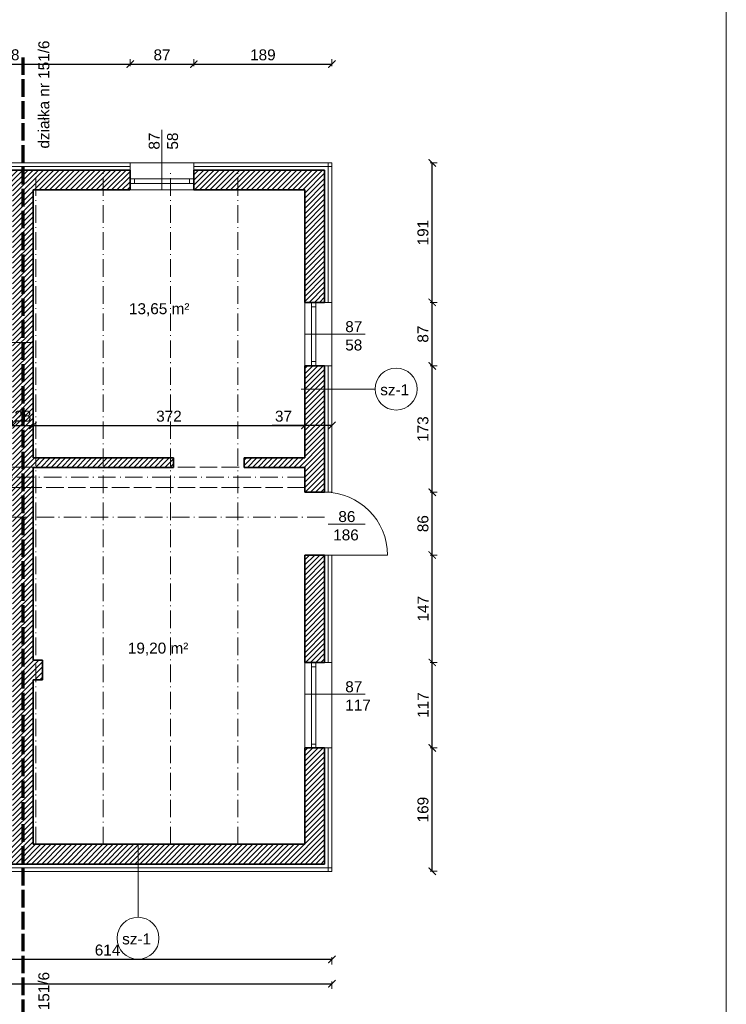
# Model space of a CAD drawing. Header units: millimetres. Extents: x 94902 to 117211, y 64708 to 93779.
# Tile 12 of 37: x 109132 to 110099, y 72547 to 73895. Entities that reach past the tile are written whole.
import ezdxf

# ---------------------------------------------------------------- set-up
doc = ezdxf.new("R2010")
doc.units = ezdxf.units.MM
doc.header["$MEASUREMENT"] = 0
doc.linetypes.add('ACAD_ISO02W100', pattern=[15, 12, -3])
doc.linetypes.add('ACAD_ISO10W100', pattern=[18.5, 12, -3, 0.5, -3])
doc.layers.get('0').update_dxf_attribs({"color": 2, "lineweight": 35})
doc.layers.get('Defpoints').update_dxf_attribs({"color": 2})
for name, color, linetype, lineweight in [('A-POJ', 7, 'Continuous', 5), ('Cienkie', 3, 'Continuous', 5), ('kreskowanie', 4, 'Continuous', 5), ('OCIEPLENIE', 252, 'BATTING', 0), ('Osie', 6, 'ACAD_ISO10W100', 5), ('Przerywane', 1, 'ACAD_ISO02W100', 0), ('Wymiary', 7, 'Continuous', 5), ('ściany', 2, 'Continuous', 35)]:
    doc.layers.add(name, color=color, linetype=linetype, lineweight=lineweight)
doc.layers.add('Opisy', color=7, linetype='Continuous')
doc.styles.add('magda', font='times.ttf', dxfattribs={"height": 15})
doc.styles.get("Standard").update_dxf_attribs({"font": 'arial.ttf'})
doc.linetypes.add('BATTING', pattern='A,0.0001,-0.1,[134,ltypeshp.shx,S=0.1,R=0,X=-0.1,Y=0],-0.2,[134,ltypeshp.shx,S=0.1,R=180,X=0.1,Y=0],-0.1', length=0.4001)
doc.dimstyles.new('ISO-25', dxfattribs={"dimtxt": 20, "dimasz": 20, "dimexe": 10, "dimexo": 5, "dimgap": 5, "dimtad": 1, "dimdsep": 46, "dimtxsty": 'Standard', "dimcen": 2.5, "dimadec": 0, "dimazin": 0, "dimtfac": 1, "dimtix": 1, "dimtmove": 0, "dimatfit": 3, "dimfxl": 1, "dimarcsym": 0})

# ---------------------------------------------------------------- blocks, each defined once
blk = doc.blocks.new('_ArchTick')
at = {"color": 0, "linetype": 'ByBlock', "const_width": 0.15}
blk.add_lwpolyline([(-0.5, -0.5), (0.5, 0.5)], dxfattribs=at)
blk = doc.blocks.new('*D441')
at = {"layer": 'Defpoints', "color": 0, "ltscale": 2, "transparency": 16777216}
for p in [(109150.5, 73342.1), (109150.5, 73339.9), (109122.5, 73337.1)]:
    blk.add_point(p, dxfattribs=at)
at = {"layer": 'Wymiary', "color": 0, "lineweight": -2, "ltscale": 2, "transparency": 16777216}
for p, q in [((109122.5, 73339.9), (109112.5, 73339.9)), ((109122.5, 73339.9), (109150.5, 73339.9)), ((109150.5, 73339.9), (109160.5, 73339.9))]:
    blk.add_line(p, q, dxfattribs=at)
at = {"layer": 'Wymiary', "color": 0, "lineweight": 5, "ltscale": 2, "transparency": 16777216}
for p, q in [((109122.5, 73339.9), (109122.5, 73346.9)), ((109150.5, 73339.9), (109150.5, 73332.9))]:
    blk.add_line(p, q, dxfattribs=at)
at = {"layer": 'Wymiary', "color": 0, "lineweight": -2, "ltscale": 2, "transparency": 16777216, "xscale": 10, "yscale": 10, "zscale": 10}
blk.add_blockref('_ArchTick', (109122.5, 73339.9), dxfattribs=at)
at = {"layer": 'Wymiary', "color": 0, "lineweight": -2, "ltscale": 2, "transparency": 16777216, "xscale": 10, "yscale": 10, "zscale": 10, "rotation": 180}
blk.add_blockref('_ArchTick', (109150.5, 73339.9), dxfattribs=at)
at = {"layer": 'Wymiary', "color": 0, "ltscale": 2, "transparency": 16777216, "insert": (109136.5, 73352.5), "char_height": 15, "attachment_point": 5}
blk.add_mtext('28', dxfattribs=at)
blk = doc.blocks.new('*D442')
at = {"layer": 'Defpoints', "color": 0, "ltscale": 2, "transparency": 16777216}
for p in [(109150.5, 73342.1), (109522.5, 73342.1), (109522.5, 73339.9)]:
    blk.add_point(p, dxfattribs=at)
at = {"layer": 'Wymiary', "color": 0, "lineweight": 5, "ltscale": 2, "transparency": 16777216}
for p, q in [((109150.5, 73339.9), (109150.5, 73332.9)), ((109522.5, 73339.9), (109522.5, 73332.9))]:
    blk.add_line(p, q, dxfattribs=at)
at = {"layer": 'Wymiary', "color": 0, "lineweight": -2, "ltscale": 2, "transparency": 16777216}
blk.add_line((109150.5, 73339.9), (109522.5, 73339.9), dxfattribs=at)
at = {"layer": 'Wymiary', "color": 0, "lineweight": -2, "ltscale": 2, "transparency": 16777216, "xscale": 10, "yscale": 10, "zscale": 10, "rotation": 180}
blk.add_blockref('_ArchTick', (109150.5, 73339.9), dxfattribs=at)
at = {"layer": 'Wymiary', "color": 0, "lineweight": -2, "ltscale": 2, "transparency": 16777216, "xscale": 10, "yscale": 10, "zscale": 10}
blk.add_blockref('_ArchTick', (109522.5, 73339.9), dxfattribs=at)
at = {"layer": 'Wymiary', "color": 0, "ltscale": 2, "transparency": 16777216, "insert": (109336.5, 73352.5), "char_height": 15, "attachment_point": 5}
blk.add_mtext('372', dxfattribs=at)
blk = doc.blocks.new('*D443')
at = {"layer": 'Defpoints', "color": 0, "ltscale": 2, "transparency": 16777216}
for p in [(106810.5, 72729.4), (109559.5, 72729.4), (109559.5, 72575.5)]:
    blk.add_point(p, dxfattribs=at)
at = {"layer": 'Wymiary', "color": 0, "lineweight": 5, "ltscale": 2, "transparency": 16777216}
for p, q in [((106810.5, 72578.5), (106810.5, 72568.5)), ((109559.5, 72578.5), (109559.5, 72568.5))]:
    blk.add_line(p, q, dxfattribs=at)
at = {"layer": 'Wymiary', "color": 0, "lineweight": -2, "ltscale": 2, "transparency": 16777216}
blk.add_line((106810.5, 72575.5), (109559.5, 72575.5), dxfattribs=at)
at = {"layer": 'Wymiary', "color": 0, "lineweight": -2, "ltscale": 2, "transparency": 16777216, "xscale": 10, "yscale": 10, "zscale": 10, "rotation": 180}
blk.add_blockref('_ArchTick', (106810.5, 72575.5), dxfattribs=at)
at = {"layer": 'Wymiary', "color": 0, "lineweight": -2, "ltscale": 2, "transparency": 16777216, "xscale": 10, "yscale": 10, "zscale": 10}
blk.add_blockref('_ArchTick', (109559.5, 72575.5), dxfattribs=at)
at = {"layer": 'Wymiary', "color": 0, "ltscale": 2, "transparency": 16777216, "insert": (108185, 72588.2), "char_height": 15, "attachment_point": 5}
blk.add_mtext('2749', dxfattribs=at)
blk = doc.blocks.new('*D489')
at = {"layer": 'Defpoints', "color": 0, "ltscale": 2, "transparency": 16777216}
for p in [(106820.5, 86982.7), (109522.5, 86814.4), (109522.5, 73339.9)]:
    blk.add_point(p, dxfattribs=at)
at = {"layer": 'Wymiary', "color": 0, "lineweight": 5, "ltscale": 2, "transparency": 16777216}
for p, q in [((109522.5, 86811.4), (109522.5, 86821.4)), ((106820.5, 86817.4), (106820.5, 86807.4))]:
    blk.add_line(p, q, dxfattribs=at)
at = {"layer": 'Wymiary', "color": 0, "lineweight": -2, "ltscale": 2, "transparency": 16777216}
blk.add_line((106820.5, 86814.4), (109522.5, 86814.4), dxfattribs=at)
at = {"layer": 'Wymiary', "color": 0, "lineweight": -2, "ltscale": 2, "transparency": 16777216, "xscale": 10, "yscale": 10, "zscale": 10, "rotation": 180}
blk.add_blockref('_ArchTick', (106820.5, 86814.4), dxfattribs=at)
at = {"layer": 'Wymiary', "color": 0, "lineweight": -2, "ltscale": 2, "transparency": 16777216, "xscale": 10, "yscale": 10, "zscale": 10}
blk.add_blockref('_ArchTick', (109522.5, 86814.4), dxfattribs=at)
at = {"layer": 'Wymiary', "color": 0, "ltscale": 2, "transparency": 16777216, "insert": (108171.5, 86827.1), "char_height": 15, "attachment_point": 5}
blk.add_mtext('2702', dxfattribs=at)
blk = doc.blocks.new('*D490')
at = {"layer": 'Defpoints', "color": 0, "ltscale": 2, "transparency": 16777216}
for p in [(109559.5, 86814.4), (109522.5, 73339.9), (109559.5, 73351.1)]:
    blk.add_point(p, dxfattribs=at)
at = {"layer": 'Wymiary', "color": 0, "lineweight": 5, "ltscale": 2, "transparency": 16777216}
for p, q in [((109522.5, 86811.4), (109522.5, 86821.4)), ((109559.5, 86811.4), (109559.5, 86821.4))]:
    blk.add_line(p, q, dxfattribs=at)
at = {"layer": 'Wymiary', "color": 0, "lineweight": -2, "ltscale": 2, "transparency": 16777216}
blk.add_line((109522.5, 86814.4), (109559.5, 86814.4), dxfattribs=at)
at = {"layer": 'Wymiary', "color": 0, "lineweight": -2, "ltscale": 2, "transparency": 16777216, "xscale": 10, "yscale": 10, "zscale": 10, "rotation": 180}
blk.add_blockref('_ArchTick', (109522.5, 86814.4), dxfattribs=at)
at = {"layer": 'Wymiary', "color": 0, "lineweight": -2, "ltscale": 2, "transparency": 16777216, "xscale": 10, "yscale": 10, "zscale": 10}
blk.add_blockref('_ArchTick', (109559.5, 86814.4), dxfattribs=at)
at = {"layer": 'Wymiary', "color": 0, "ltscale": 2, "transparency": 16777216, "insert": (109541, 86827.1), "char_height": 15, "attachment_point": 5}
blk.add_mtext('37', dxfattribs=at)
blk = doc.blocks.new('*D491')
at = {"layer": 'Defpoints', "color": 0, "ltscale": 2, "transparency": 16777216}
for p in [(109559.5, 73379.2), (109522.5, 73367.9), (109559.5, 73339.9)]:
    blk.add_point(p, dxfattribs=at)
at = {"layer": 'Wymiary', "color": 0, "lineweight": -2, "ltscale": 2, "transparency": 16777216}
for p, q in [((109522.5, 73339.9), (109477.5, 73339.9)), ((109559.5, 73339.9), (109522.5, 73339.9))]:
    blk.add_line(p, q, dxfattribs=at)
at = {"layer": 'Wymiary', "color": 0, "lineweight": 5, "ltscale": 2, "transparency": 16777216}
for p, q in [((109522.5, 73342.9), (109522.5, 73332.9)), ((109559.5, 73342.9), (109559.5, 73332.9))]:
    blk.add_line(p, q, dxfattribs=at)
at = {"layer": 'Wymiary', "color": 0, "lineweight": -2, "ltscale": 2, "transparency": 16777216, "xscale": 10, "yscale": 10, "zscale": 10, "rotation": 180}
blk.add_blockref('_ArchTick', (109522.5, 73339.9), dxfattribs=at)
at = {"layer": 'Wymiary', "color": 0, "lineweight": -2, "ltscale": 2, "transparency": 16777216, "xscale": 10, "yscale": 10, "zscale": 10}
blk.add_blockref('_ArchTick', (109559.5, 73339.9), dxfattribs=at)
at = {"layer": 'Wymiary', "color": 0, "ltscale": 2, "transparency": 16777216, "insert": (109493.2, 73352.5), "char_height": 15, "attachment_point": 5}
blk.add_mtext('37', dxfattribs=at)
blk = doc.blocks.new('*D572')
at = {"layer": 'Defpoints', "color": 0, "ltscale": 2, "transparency": 16777216}
for p in [(108945.5, 72739.4), (109559.5, 72729.4), (109559.5, 72608.9)]:
    blk.add_point(p, dxfattribs=at)
at = {"layer": 'Wymiary', "color": 0, "lineweight": 5, "ltscale": 2, "transparency": 16777216}
for p, q in [((108945.5, 72611.9), (108945.5, 72601.9)), ((109559.5, 72611.9), (109559.5, 72601.9))]:
    blk.add_line(p, q, dxfattribs=at)
at = {"layer": 'Wymiary', "color": 0, "lineweight": -2, "ltscale": 2, "transparency": 16777216}
blk.add_line((108945.5, 72608.9), (109559.5, 72608.9), dxfattribs=at)
at = {"layer": 'Wymiary', "color": 0, "lineweight": -2, "ltscale": 2, "transparency": 16777216, "xscale": 10, "yscale": 10, "zscale": 10, "rotation": 180}
blk.add_blockref('_ArchTick', (108945.5, 72608.9), dxfattribs=at)
at = {"layer": 'Wymiary', "color": 0, "lineweight": -2, "ltscale": 2, "transparency": 16777216, "xscale": 10, "yscale": 10, "zscale": 10}
blk.add_blockref('_ArchTick', (109559.5, 72608.9), dxfattribs=at)
at = {"layer": 'Wymiary', "color": 0, "ltscale": 2, "transparency": 16777216, "insert": (109252.5, 72621.5), "char_height": 15, "attachment_point": 5}
blk.add_mtext('614', dxfattribs=at)
blk = doc.blocks.new('*D599')
at = {"layer": 'Defpoints', "color": 0, "ltscale": 2, "transparency": 16777216}
for p in [(109636, 72898.4), (109696.7, 72898.4), (109636, 72729.4)]:
    blk.add_point(p, dxfattribs=at)
at = {"layer": 'Wymiary', "color": 0, "lineweight": 5, "ltscale": 2, "transparency": 16777216}
for p, q in [((109693.7, 72898.4), (109703.7, 72898.4)), ((109693.7, 72729.4), (109703.7, 72729.4))]:
    blk.add_line(p, q, dxfattribs=at)
at = {"layer": 'Wymiary', "color": 0, "lineweight": -2, "ltscale": 2, "transparency": 16777216}
blk.add_line((109696.7, 72729.4), (109696.7, 72898.4), dxfattribs=at)
at = {"layer": 'Wymiary', "color": 0, "lineweight": -2, "ltscale": 2, "transparency": 16777216, "xscale": 10, "yscale": 10, "zscale": 10}
for p, rotation in [((109696.7, 72898.4), 90), ((109696.7, 72729.4), 270)]:
    blk.add_blockref('_ArchTick', p, dxfattribs=dict(at, rotation=rotation))
at = {"layer": 'Wymiary', "color": 0, "ltscale": 2, "transparency": 16777216, "insert": (109684.1, 72813.9), "char_height": 15, "attachment_point": 5, "rotation": 90}
blk.add_mtext('169', dxfattribs=at)
blk = doc.blocks.new('*D600')
at = {"layer": 'Defpoints', "color": 0, "ltscale": 2, "transparency": 16777216}
for p in [(109559.5, 73015.4), (109696.7, 73015.4), (109636, 72898.4)]:
    blk.add_point(p, dxfattribs=at)
at = {"layer": 'Wymiary', "color": 0, "lineweight": 5, "ltscale": 2, "transparency": 16777216}
for p, q in [((109693.7, 73015.4), (109703.7, 73015.4)), ((109693.7, 72898.4), (109703.7, 72898.4))]:
    blk.add_line(p, q, dxfattribs=at)
at = {"layer": 'Wymiary', "color": 0, "lineweight": -2, "ltscale": 2, "transparency": 16777216}
blk.add_line((109696.7, 72898.4), (109696.7, 73015.4), dxfattribs=at)
at = {"layer": 'Wymiary', "color": 0, "lineweight": -2, "ltscale": 2, "transparency": 16777216, "xscale": 10, "yscale": 10, "zscale": 10}
for p, rotation in [((109696.7, 73015.4), 90), ((109696.7, 72898.4), 270)]:
    blk.add_blockref('_ArchTick', p, dxfattribs=dict(at, rotation=rotation))
at = {"layer": 'Wymiary', "color": 0, "ltscale": 2, "transparency": 16777216, "insert": (109684.2, 72956.9), "char_height": 15, "attachment_point": 5, "rotation": 90}
blk.add_mtext('117', dxfattribs=at)
blk = doc.blocks.new('*D601')
at = {"layer": 'Defpoints', "color": 0, "ltscale": 2, "transparency": 16777216}
for p in [(109549.5, 73162.4), (109696.7, 73162.4), (109559.5, 73015.4)]:
    blk.add_point(p, dxfattribs=at)
at = {"layer": 'Wymiary', "color": 0, "lineweight": 5, "ltscale": 2, "transparency": 16777216}
for p, q in [((109693.7, 73162.4), (109703.7, 73162.4)), ((109693.7, 73015.4), (109703.7, 73015.4))]:
    blk.add_line(p, q, dxfattribs=at)
at = {"layer": 'Wymiary', "color": 0, "lineweight": -2, "ltscale": 2, "transparency": 16777216}
blk.add_line((109696.7, 73015.4), (109696.7, 73162.4), dxfattribs=at)
at = {"layer": 'Wymiary', "color": 0, "lineweight": -2, "ltscale": 2, "transparency": 16777216, "xscale": 10, "yscale": 10, "zscale": 10}
for p, rotation in [((109696.7, 73162.4), 90), ((109696.7, 73015.4), 270)]:
    blk.add_blockref('_ArchTick', p, dxfattribs=dict(at, rotation=rotation))
at = {"layer": 'Wymiary', "color": 0, "ltscale": 2, "transparency": 16777216, "insert": (109684.2, 73088.9), "char_height": 15, "attachment_point": 5, "rotation": 90}
blk.add_mtext('147', dxfattribs=at)
blk = doc.blocks.new('*D602')
at = {"layer": 'Defpoints', "color": 0, "ltscale": 2, "transparency": 16777216}
for p in [(109549.5, 73248.4), (109696.7, 73248.4), (109549.5, 73162.4)]:
    blk.add_point(p, dxfattribs=at)
at = {"layer": 'Wymiary', "color": 0, "lineweight": 5, "ltscale": 2, "transparency": 16777216}
for p, q in [((109693.7, 73248.4), (109703.7, 73248.4)), ((109693.7, 73162.4), (109703.7, 73162.4))]:
    blk.add_line(p, q, dxfattribs=at)
at = {"layer": 'Wymiary', "color": 0, "lineweight": -2, "ltscale": 2, "transparency": 16777216}
blk.add_line((109696.7, 73162.4), (109696.7, 73248.4), dxfattribs=at)
at = {"layer": 'Wymiary', "color": 0, "lineweight": -2, "ltscale": 2, "transparency": 16777216, "xscale": 10, "yscale": 10, "zscale": 10}
for p, rotation in [((109696.7, 73248.4), 90), ((109696.7, 73162.4), 270)]:
    blk.add_blockref('_ArchTick', p, dxfattribs=dict(at, rotation=rotation))
at = {"layer": 'Wymiary', "color": 0, "ltscale": 2, "transparency": 16777216, "insert": (109684.1, 73205.4), "char_height": 15, "attachment_point": 5, "rotation": 90}
blk.add_mtext('86', dxfattribs=at)
blk = doc.blocks.new('*D603')
at = {"layer": 'Defpoints', "color": 0, "ltscale": 2, "transparency": 16777216}
for p in [(109549.5, 73421.4), (109696.7, 73421.4), (109549.5, 73248.4)]:
    blk.add_point(p, dxfattribs=at)
at = {"layer": 'Wymiary', "color": 0, "lineweight": 5, "ltscale": 2, "transparency": 16777216}
for p, q in [((109693.7, 73421.4), (109703.7, 73421.4)), ((109693.7, 73248.4), (109703.7, 73248.4))]:
    blk.add_line(p, q, dxfattribs=at)
at = {"layer": 'Wymiary', "color": 0, "lineweight": -2, "ltscale": 2, "transparency": 16777216}
blk.add_line((109696.7, 73248.4), (109696.7, 73421.4), dxfattribs=at)
at = {"layer": 'Wymiary', "color": 0, "lineweight": -2, "ltscale": 2, "transparency": 16777216, "xscale": 10, "yscale": 10, "zscale": 10}
for p, rotation in [((109696.7, 73421.4), 90), ((109696.7, 73248.4), 270)]:
    blk.add_blockref('_ArchTick', p, dxfattribs=dict(at, rotation=rotation))
at = {"layer": 'Wymiary', "color": 0, "ltscale": 2, "transparency": 16777216, "insert": (109684.1, 73334.9), "char_height": 15, "attachment_point": 5, "rotation": 90}
blk.add_mtext('173', dxfattribs=at)
blk = doc.blocks.new('*D604')
at = {"layer": 'Defpoints', "color": 0, "ltscale": 2, "transparency": 16777216}
for p in [(109549.5, 73508.4), (109696.7, 73508.4), (109549.5, 73421.4)]:
    blk.add_point(p, dxfattribs=at)
at = {"layer": 'Wymiary', "color": 0, "lineweight": 5, "ltscale": 2, "transparency": 16777216}
for p, q in [((109693.7, 73508.4), (109703.7, 73508.4)), ((109693.7, 73421.4), (109703.7, 73421.4))]:
    blk.add_line(p, q, dxfattribs=at)
at = {"layer": 'Wymiary', "color": 0, "lineweight": -2, "ltscale": 2, "transparency": 16777216}
blk.add_line((109696.7, 73421.4), (109696.7, 73508.4), dxfattribs=at)
at = {"layer": 'Wymiary', "color": 0, "lineweight": -2, "ltscale": 2, "transparency": 16777216, "xscale": 10, "yscale": 10, "zscale": 10}
for p, rotation in [((109696.7, 73508.4), 90), ((109696.7, 73421.4), 270)]:
    blk.add_blockref('_ArchTick', p, dxfattribs=dict(at, rotation=rotation))
at = {"layer": 'Wymiary', "color": 0, "ltscale": 2, "transparency": 16777216, "insert": (109684.1, 73464.9), "char_height": 15, "attachment_point": 5, "rotation": 90}
blk.add_mtext('87', dxfattribs=at)
blk = doc.blocks.new('*D605')
at = {"layer": 'Defpoints', "color": 0, "ltscale": 2, "transparency": 16777216}
for p in [(109559.5, 73699.4), (109696.7, 73699.4), (109549.5, 73508.4)]:
    blk.add_point(p, dxfattribs=at)
at = {"layer": 'Wymiary', "color": 0, "lineweight": 5, "ltscale": 2, "transparency": 16777216}
for p, q in [((109693.7, 73699.4), (109703.7, 73699.4)), ((109693.7, 73508.4), (109703.7, 73508.4))]:
    blk.add_line(p, q, dxfattribs=at)
at = {"layer": 'Wymiary', "color": 0, "lineweight": -2, "ltscale": 2, "transparency": 16777216}
blk.add_line((109696.7, 73508.4), (109696.7, 73699.4), dxfattribs=at)
at = {"layer": 'Wymiary', "color": 0, "lineweight": -2, "ltscale": 2, "transparency": 16777216, "xscale": 10, "yscale": 10, "zscale": 10}
for p, rotation in [((109696.7, 73699.4), 90), ((109696.7, 73508.4), 270)]:
    blk.add_blockref('_ArchTick', p, dxfattribs=dict(at, rotation=rotation))
at = {"layer": 'Wymiary', "color": 0, "ltscale": 2, "transparency": 16777216, "insert": (109684.1, 73603.9), "char_height": 15, "attachment_point": 5, "rotation": 90}
blk.add_mtext('191', dxfattribs=at)
blk = doc.blocks.new('*D606')
at = {"layer": 'Defpoints', "color": 0, "ltscale": 2, "transparency": 16777216}
for p in [(109283.5, 73834.6), (108945.5, 73689.4), (109283.5, 73689.4)]:
    blk.add_point(p, dxfattribs=at)
at = {"layer": 'Wymiary', "color": 0, "lineweight": 5, "ltscale": 2, "transparency": 16777216}
for p, q in [((108945.5, 73831.6), (108945.5, 73841.6)), ((109283.5, 73831.6), (109283.5, 73841.6))]:
    blk.add_line(p, q, dxfattribs=at)
at = {"layer": 'Wymiary', "color": 0, "lineweight": -2, "ltscale": 2, "transparency": 16777216}
blk.add_line((108945.5, 73834.6), (109283.5, 73834.6), dxfattribs=at)
at = {"layer": 'Wymiary', "color": 0, "lineweight": -2, "ltscale": 2, "transparency": 16777216, "xscale": 10, "yscale": 10, "zscale": 10, "rotation": 180}
blk.add_blockref('_ArchTick', (108945.5, 73834.6), dxfattribs=at)
at = {"layer": 'Wymiary', "color": 0, "lineweight": -2, "ltscale": 2, "transparency": 16777216, "xscale": 10, "yscale": 10, "zscale": 10}
blk.add_blockref('_ArchTick', (109283.5, 73834.6), dxfattribs=at)
at = {"layer": 'Wymiary', "color": 0, "ltscale": 2, "transparency": 16777216, "insert": (109114.5, 73847.3), "char_height": 15, "attachment_point": 5}
blk.add_mtext('338', dxfattribs=at)
blk = doc.blocks.new('*D607')
at = {"layer": 'Defpoints', "color": 0, "ltscale": 2, "transparency": 16777216}
for p in [(109370.5, 73834.6), (109283.5, 73689.4), (109370.5, 73689.4)]:
    blk.add_point(p, dxfattribs=at)
at = {"layer": 'Wymiary', "color": 0, "lineweight": 5, "ltscale": 2, "transparency": 16777216}
for p, q in [((109283.5, 73831.6), (109283.5, 73841.6)), ((109370.5, 73831.6), (109370.5, 73841.6))]:
    blk.add_line(p, q, dxfattribs=at)
at = {"layer": 'Wymiary', "color": 0, "lineweight": -2, "ltscale": 2, "transparency": 16777216}
blk.add_line((109283.5, 73834.6), (109370.5, 73834.6), dxfattribs=at)
at = {"layer": 'Wymiary', "color": 0, "lineweight": -2, "ltscale": 2, "transparency": 16777216, "xscale": 10, "yscale": 10, "zscale": 10, "rotation": 180}
blk.add_blockref('_ArchTick', (109283.5, 73834.6), dxfattribs=at)
at = {"layer": 'Wymiary', "color": 0, "lineweight": -2, "ltscale": 2, "transparency": 16777216, "xscale": 10, "yscale": 10, "zscale": 10}
blk.add_blockref('_ArchTick', (109370.5, 73834.6), dxfattribs=at)
at = {"layer": 'Wymiary', "color": 0, "ltscale": 2, "transparency": 16777216, "insert": (109327, 73847.2), "char_height": 15, "attachment_point": 5}
blk.add_mtext('87', dxfattribs=at)
blk = doc.blocks.new('*D608')
at = {"layer": 'Defpoints', "color": 0, "ltscale": 2, "transparency": 16777216}
for p in [(109559.5, 73834.6), (109370.5, 73689.4), (109559.5, 73699.4)]:
    blk.add_point(p, dxfattribs=at)
at = {"layer": 'Wymiary', "color": 0, "lineweight": 5, "ltscale": 2, "transparency": 16777216}
for p, q in [((109370.5, 73831.6), (109370.5, 73841.6)), ((109559.5, 73831.6), (109559.5, 73841.6))]:
    blk.add_line(p, q, dxfattribs=at)
at = {"layer": 'Wymiary', "color": 0, "lineweight": -2, "ltscale": 2, "transparency": 16777216}
blk.add_line((109370.5, 73834.6), (109559.5, 73834.6), dxfattribs=at)
at = {"layer": 'Wymiary', "color": 0, "lineweight": -2, "ltscale": 2, "transparency": 16777216, "xscale": 10, "yscale": 10, "zscale": 10, "rotation": 180}
blk.add_blockref('_ArchTick', (109370.5, 73834.6), dxfattribs=at)
at = {"layer": 'Wymiary', "color": 0, "lineweight": -2, "ltscale": 2, "transparency": 16777216, "xscale": 10, "yscale": 10, "zscale": 10}
blk.add_blockref('_ArchTick', (109559.5, 73834.6), dxfattribs=at)
at = {"layer": 'Wymiary', "color": 0, "ltscale": 2, "transparency": 16777216, "insert": (109465, 73847.2), "char_height": 15, "attachment_point": 5}
blk.add_mtext('189', dxfattribs=at)

msp = doc.modelspace()

# ---------------------------------------------------------------- hatches: boundary and pattern name
at = {"layer": 'kreskowanie', "ltscale": 2}
h = msp.add_hatch(dxfattribs=at)
h.set_pattern_fill('ANSI31', color=256, scale=40, style=0)
h.paths.add_polyline_path([(108377.525, 73689.352), (108358.525, 73689.352), (108358.525, 73662.352), (108377.525, 73662.352)])
h.paths.add_polyline_path([(108466.525, 73689.352), (108464.525, 73689.352), (108464.525, 73662.352), (108466.525, 73662.352)])
h.paths.add_polyline_path([(108573.525, 73689.352), (108466.525, 73689.352), (108466.525, 73662.352), (108539.525, 73662.352), (108539.525, 73571.352), (108552.525, 73571.352), (108552.525, 73662.352), (108573.525, 73662.352)])
h.paths.add_polyline_path([(108682.525, 73689.352), (108658.525, 73689.352), (108658.525, 73662.352), (108682.525, 73662.352)])
h.paths.add_polyline_path([(108800.525, 73689.352), (108682.525, 73689.352), (108682.525, 73662.352), (108800.525, 73662.352)])
h.paths.add_polyline_path([(108858.525, 73689.352), (108800.525, 73689.352), (108800.525, 73662.352), (108858.525, 73662.352)])
h.paths.add_polyline_path([(109036.525, 73689.352), (108945.525, 73689.352), (108945.525, 73662.352), (109036.525, 73662.352)])
h.paths.add_polyline_path([(109154.525, 73689.352), (109036.525, 73689.352), (109036.525, 73662.352), (109122.525, 73662.352), (109122.525, 73290.352), (109073.525, 73290.352), (109073.525, 73282.852), (109154.525, 73282.852), (109154.525, 73295.352), (109150.525, 73295.352), (109150.525, 73662.352), (109154.525, 73662.352)])
h.paths.add_polyline_path([(109246.525, 73689.352), (109154.525, 73689.352), (109154.525, 73662.352), (109246.525, 73662.352)])
h.paths.add_polyline_path([(109283.054, 73689.352), (109246.525, 73689.352), (109246.525, 73662.352), (109283.054, 73662.352)])
h.paths.add_polyline_path([(109150.525, 73282.352), (109154.525, 73282.352), (109154.525, 73282.852), (109073.525, 73282.852), (109073.525, 73268.852), (109150.525, 73268.852)])
h.paths.add_polyline_path([(109150.525, 73268.852), (109073.525, 73268.852), (109073.525, 73254.852), (109150.525, 73254.852)])
h.paths.add_polyline_path([(109150.525, 73254.852), (109073.525, 73254.852), (109073.525, 73247.352), (109122.525, 73247.352), (109122.525, 73214.352), (109150.525, 73214.352)])
h.paths.add_polyline_path([(109246.525, 73295.352), (109154.525, 73295.352), (109154.525, 73282.852), (109246.525, 73282.852)])
h.paths.add_polyline_path([(109338.525, 73295.352), (109246.525, 73295.352), (109246.525, 73282.852), (109338.525, 73282.852)])
h.paths.add_polyline_path([(109342.525, 73295.352), (109338.525, 73295.352), (109338.525, 73282.852), (109342.525, 73282.852)])
h.paths.add_polyline_path([(109150.525, 73214.352), (109122.525, 73214.352), (109122.525, 72766.352), (108945.525, 72766.352), (108945.525, 72739.352), (109549.525, 72739.352), (109549.525, 72898.352), (109522.525, 72898.352), (109522.525, 72766.352), (109150.525, 72766.352), (109150.525, 72991.352), (109154.525, 72991.352), (109154.525, 73018.352), (109150.525, 73018.352)])
h.paths.add_polyline_path([(108858.525, 72766.352), (108460.525, 72766.352), (108460.525, 72739.352), (108858.525, 72739.352)])
h.paths.add_polyline_path([(109549.525, 73162.352), (109522.525, 73162.352), (109522.525, 73015.352), (109549.525, 73015.352)])
h.paths.add_polyline_path([(109549.525, 73421.352), (109522.525, 73421.352), (109522.525, 73295.352), (109439.525, 73295.352), (109439.525, 73282.352), (109522.525, 73282.352), (109522.525, 73248.352), (109549.525, 73248.352)])
h.paths.add_polyline_path([(109549.525, 73689.352), (109430.525, 73689.352), (109430.525, 73662.352), (109522.525, 73662.352), (109522.525, 73508.352), (109549.525, 73508.352)])
h.paths.add_polyline_path([(109430.525, 73689.352), (109370.054, 73689.352), (109370.054, 73662.352), (109430.525, 73662.352)])
h.paths.add_polyline_path([(108682.525, 73254.852), (108660.525, 73254.852), (108660.525, 73247.352), (108682.525, 73247.352)])
h.paths.add_polyline_path([(108682.525, 73268.852), (108660.525, 73268.852), (108660.525, 73254.852), (108682.525, 73254.852)])
h.paths.add_polyline_path([(108682.525, 73282.852), (108660.525, 73282.852), (108660.525, 73268.852), (108682.525, 73268.852)])
h.paths.add_polyline_path([(108682.525, 73290.352), (108660.525, 73290.352), (108660.525, 73282.852), (108682.525, 73282.852)])
h.paths.add_polyline_path([(108705.525, 73290.352), (108682.525, 73290.352), (108682.525, 73282.852), (108705.525, 73282.852)])
h.paths.add_polyline_path([(108705.525, 73282.852), (108682.525, 73282.852), (108682.525, 73268.852), (108705.525, 73268.852)])
h.paths.add_polyline_path([(108705.525, 73268.852), (108682.525, 73268.852), (108682.525, 73254.852), (108705.525, 73254.852)])
h.paths.add_polyline_path([(108705.525, 73254.852), (108682.525, 73254.852), (108682.525, 73247.352), (108705.525, 73247.352)])
h.paths.add_polyline_path([(108466.525, 73282.352), (108358.525, 73282.352), (108358.525, 73269.352), (108466.525, 73269.352)])
h.paths.add_polyline_path([(108552.525, 73282.852), (108539.525, 73282.852), (108539.525, 73282.352), (108521.525, 73282.352), (108521.525, 73282.852), (108508.525, 73282.852), (108508.525, 73282.352), (108466.525, 73282.352), (108466.525, 73269.352), (108552.525, 73269.352)])
h.paths.add_polyline_path([(108552.525, 73469.352), (108539.525, 73469.352), (108539.525, 73313.352), (108508.525, 73313.352), (108508.525, 73282.852), (108521.525, 73282.852), (108521.525, 73300.663), (108539.525, 73300.663), (108539.525, 73282.852), (108552.525, 73282.852)])
h.paths.add_polyline_path([(108682.525, 73004.352), (108669.025, 73004.352), (108669.025, 72976.352), (108682.525, 72976.352)])
h.paths.add_polyline_path([(108697.025, 73004.352), (108682.525, 73004.352), (108682.525, 72976.352), (108697.025, 72976.352)])
h.paths.add_polyline_path([(109163.525, 73018.352), (109154.525, 73018.352), (109154.525, 72991.352), (109163.525, 72991.352)], flags=17)

# ---------------------------------------------------------------- linework, layer by layer
at = {"layer": 'A-POJ', "ltscale": 10}
msp.add_line((110099.079, 71771.227), (110099.079, 74541.227), dxfattribs=at)
at = {"layer": 'Cienkie', "ltscale": 2}
for p, q in [((109326.554, 73662.352), (109326.554, 73744.7)), ((108945.525, 73699.352), (109283.525, 73699.352)), ((109283.525, 73699.352), (109370.525, 73699.352)), ((109283.525, 73689.352), (109283.525, 73699.352)), ((109370.054, 73699.352), (109559.525, 73699.352)), ((109370.525, 73689.352), (109370.525, 73699.352)), ((109559.525, 73699.352), (109559.525, 73508.352)), ((109283.525, 73677.352), (109370.525, 73677.352)), ((109289.525, 73677.352), (109289.525, 73671.352)), ((109364.525, 73677.352), (109364.525, 73671.352)), ((109283.525, 73671.352), (109370.525, 73671.352)), ((109283.525, 73662.352), (109370.525, 73662.352)), ((109522.525, 73508.352), (109522.525, 73421.352)), ((109531.525, 73508.352), (109531.525, 73421.352)), ((109537.525, 73502.352), (109531.525, 73502.352)), ((109537.525, 73508.352), (109537.525, 73421.352)), ((109549.525, 73508.352), (109559.525, 73508.352)), ((109559.525, 73508.352), (109559.525, 73421.352)), ((109522.525, 73464.852), (109604.873, 73464.852)), ((109083.917, 73453.391), (109150.525, 73453.391)), ((109537.525, 73427.352), (109531.525, 73427.352)), ((109549.525, 73421.352), (109559.525, 73421.352)), ((109559.525, 73421.352), (109559.525, 73248.352)), ((109618.624, 73389.715), (109517.597, 73389.715)), ((109549.525, 73248.352), (109559.525, 73248.352)), ((109554.163, 73204.852), (109604.873, 73204.852)), ((109549.525, 73162.352), (109635.525, 73162.352)), ((109549.525, 73162.352), (109559.525, 73162.352)), ((109559.525, 73162.352), (109559.525, 73015.352)), ((109522.525, 73015.352), (109522.525, 72898.352)), ((109531.525, 73015.352), (109531.525, 72898.352)), ((109537.525, 73015.352), (109537.525, 72898.352)), ((109549.525, 73015.352), (109559.525, 73015.352)), ((109559.525, 73015.352), (109559.525, 72898.352)), ((109537.525, 73009.352), (109531.525, 73009.352)), ((109522.525, 72971.852), (109604.873, 72971.852)), ((109537.525, 72903.646), (109531.525, 72903.646)), ((109549.525, 72898.352), (109559.525, 72898.352)), ((109559.525, 72898.352), (109559.525, 72729.352)), ((109294.157, 72767.54), (109294.157, 72666.513)), ((108460.525, 72729.352), (109559.525, 72729.352))]:
    msp.add_line(p, q, dxfattribs=at)
for centre in [(109647.322, 73389.715), (109294.157, 72637.814)]:
    msp.add_circle(centre, 28.698, dxfattribs=at)
msp.add_arc((109549.525, 73162.352), 86, 0, 90, dxfattribs=at)
at = {"layer": 'OCIEPLENIE', "ltscale": 10}
for p, q in [((108945.525, 73694.352), (109283.054, 73694.352)), ((109370.054, 73694.352), (109559.525, 73694.352)), ((109554.525, 73699.352), (109554.525, 73508.352)), ((109554.525, 73421.352), (109554.525, 73248.352)), ((109554.525, 73162.352), (109554.525, 73015.352)), ((109554.525, 72898.352), (109554.525, 72729.352)), ((108945.525, 72734.352), (109559.525, 72734.352))]:
    msp.add_line(p, q, dxfattribs=at)
at = {"layer": 'Osie', "ltscale": 2}
for p, q in [((109154.525, 72766.352), (109154.525, 73689.352)), ((109246.525, 72766.352), (109246.525, 73689.352)), ((109338.525, 72766.352), (109338.525, 73689.352)), ((109430.525, 72766.352), (109430.525, 73689.352)), ((109522.525, 73268.852), (108279.525, 73268.852)), ((109549.525, 73214.352), (106820.525, 73214.352))]:
    msp.add_line(p, q, dxfattribs=at)
at = {"layer": 'Przerywane', "lineweight": 70, "ltscale": 2}
msp.add_line((109136.525, 73843.852), (109136.525, 72303.099), dxfattribs=at)
at = {"layer": 'Przerywane', "ltscale": 2}
for p, q in [((109522.525, 73282.852), (108279.525, 73282.852)), ((109522.525, 73254.852), (108279.525, 73254.852))]:
    msp.add_line(p, q, dxfattribs=at)
at = {"layer": 'ściany', "ltscale": 2}
for p, q in [((108945.525, 73689.352), (109283.525, 73689.352)), ((109283.525, 73662.352), (109283.525, 73689.352)), ((109370.525, 73662.352), (109370.525, 73689.352)), ((109370.525, 73689.352), (109549.525, 73689.352)), ((109549.525, 73689.352), (109549.525, 73508.352)), ((109150.525, 73662.352), (109283.054, 73662.352)), ((109150.525, 73662.352), (109150.525, 73295.352)), ((109370.525, 73662.352), (109522.525, 73662.352)), ((109522.525, 73662.352), (109522.525, 73508.352)), ((109522.525, 73508.352), (109549.525, 73508.352)), ((109522.525, 73421.352), (109522.525, 73295.352)), ((109522.525, 73421.352), (109549.525, 73421.352)), ((109549.525, 73421.352), (109549.525, 73248.352)), ((109150.525, 73295.352), (109342.525, 73295.352)), ((109342.525, 73282.352), (109342.525, 73295.352)), ((109439.525, 73295.352), (109522.525, 73295.352)), ((109439.525, 73282.352), (109439.525, 73295.352)), ((109150.525, 73282.352), (109150.525, 73018.352)), ((109150.525, 73282.352), (109342.525, 73282.352)), ((109439.525, 73282.352), (109522.525, 73282.352)), ((109522.525, 73282.352), (109522.525, 73248.352)), ((109522.525, 73248.352), (109549.525, 73248.352)), ((109522.525, 73162.352), (109522.525, 73015.352)), ((109522.525, 73162.352), (109549.525, 73162.352)), ((109549.525, 73162.352), (109549.525, 73015.352)), ((109163.525, 73018.352), (109150.525, 73018.352)), ((109163.525, 72991.352), (109163.525, 73018.352)), ((109522.525, 73015.352), (109549.525, 73015.352)), ((109150.525, 72991.352), (109150.525, 72766.352)), ((109150.525, 72991.352), (109163.525, 72991.352)), ((109522.525, 72898.352), (109522.525, 72766.352)), ((109522.525, 72898.352), (109549.525, 72898.352)), ((109549.525, 72898.352), (109549.525, 72739.352)), ((109150.525, 72766.352), (109522.525, 72766.352)), ((108945.525, 72739.352), (109549.525, 72739.352))]:
    msp.add_line(p, q, dxfattribs=at)

# ---------------------------------------------------------------- texts
at = {"layer": 'Opisy', "ltscale": 30}
for p in [(109172.826, 73718.971), (109172.826, 72443.667)]:
    msp.add_text('działka nr 151/6', height=15, rotation=90, dxfattribs=at).set_placement(p)
at = {"layer": 'Opisy', "lineweight": 5, "ltscale": 30}
for s, p in [('87', (109323.779, 73717.531)), ('58', (109348.904, 73717.531))]:
    msp.add_text(s, height=15, rotation=90, dxfattribs=at).set_placement(p)
for s, p in [('87', (109577.704, 73467.627)), ('58', (109577.704, 73442.502)), ('86', (109568.278, 73207.627)), ('186', (109561.261, 73182.502)), ('87', (109577.704, 72974.627)), ('117', (109577.704, 72949.502))]:
    msp.add_text(s, height=15, dxfattribs=at).set_placement(p)
at = {"layer": 'Opisy', "ltscale": 30}
for p in [(109625.61, 73381.216), (109272.445, 72629.316)]:
    msp.add_text('sz-1', height=15, dxfattribs=at).set_placement(p)
at = {"layer": 'Opisy', "char_height": 15, "width": 182.14887, "attachment_point": 1, "style": 'magda'}
for s, insert in [('{\\fArial|b0|i0|c238|p34;13,65 m²}', (109281.815, 73507.206)), ('{\\fArial|b0|i0|c238|p34;19,20 m²}', (109280.295, 73042.516))]:
    msp.add_mtext(s, dxfattribs=dict(at, insert=insert))

# ---------------------------------------------------------------- dimensions: what is measured, and where the dimension line sits
at = {"layer": 'Wymiary', "ltscale": 2}
for base, p1, p2, override, picture, middle in [((109522.525, 86814.42), (106820.525, 86982.696), (109522.525, 73339.853), {"dimtxt": 15, "dimasz": 10, "dimexe": 7, "dimrnd": 0.0005, "dimdsep": 0, "dimblk": 'ArchTick', "dimadec": 2, "dimtmove": 1, "dimldrblk": 'ArchTick', "dimfxl": 3, "dimfxlon": 1, "dimlwe": 5}, '*D489', (108171.525, 86827.078)), ((109559.525, 86814.42), (109522.525, 73339.853), (109559.525, 73351.109), {"dimtxt": 15, "dimasz": 10, "dimexe": 7, "dimrnd": 0.0005, "dimdsep": 0, "dimblk": 'ArchTick', "dimadec": 2, "dimtmove": 1, "dimldrblk": 'ArchTick', "dimfxl": 3, "dimfxlon": 1, "dimlwe": 5}, '*D490', (109541.025, 86827.083)), ((109283.525, 73834.587), (108945.525, 73689.352), (109283.525, 73689.352), {"dimtxt": 15, "dimasz": 10, "dimexe": 7, "dimrnd": 0.0005, "dimdsep": 0, "dimblk": 'ArchTick', "dimadec": 2, "dimldrblk": 'ArchTick', "dimfxl": 3, "dimfxlon": 1, "dimlwe": 5}, '*D606', (109114.525, 73847.25)), ((109370.525, 73834.587), (109283.525, 73689.352), (109370.525, 73689.352), {"dimtxt": 15, "dimasz": 10, "dimexe": 7, "dimrnd": 0.0005, "dimdsep": 0, "dimblk": 'ArchTick', "dimadec": 2, "dimtmove": 1, "dimldrblk": 'ArchTick', "dimfxl": 3, "dimfxlon": 1, "dimlwe": 5}, '*D607', (109327.025, 73847.245)), ((109559.525, 73834.587), (109370.525, 73689.352), (109559.525, 73699.352), {"dimtxt": 15, "dimasz": 10, "dimexe": 7, "dimrnd": 0.0005, "dimdsep": 0, "dimblk": 'ArchTick', "dimadec": 2, "dimtmove": 1, "dimldrblk": 'ArchTick', "dimfxl": 3, "dimfxlon": 1, "dimlwe": 5}, '*D608', (109465.025, 73847.245)), ((109150.525, 73339.853), (109122.525, 73337.055), (109150.525, 73342.055), {"dimtxt": 15, "dimasz": 10, "dimexe": 7, "dimrnd": 0.0005, "dimdsep": 0, "dimblk": 'ArchTick', "dimadec": 2, "dimtmove": 1, "dimldrblk": 'ArchTick', "dimfxl": 3, "dimfxlon": 1, "dimlwe": 5}, '*D441', (109136.525, 73352.512)), ((109522.525, 73339.853), (109150.525, 73342.055), (109522.525, 73342.055), {"dimtxt": 15, "dimasz": 10, "dimexe": 7, "dimrnd": 0.0005, "dimdsep": 0, "dimblk": 'ArchTick', "dimadec": 2, "dimtmove": 1, "dimldrblk": 'ArchTick', "dimfxl": 3, "dimfxlon": 1, "dimlwe": 5}, '*D442', (109336.525, 73352.517)), ((109559.525, 72608.856), (108945.525, 72739.352), (109559.525, 72729.352), {"dimtxt": 15, "dimasz": 10, "dimexe": 7, "dimrnd": 0.0005, "dimdsep": 0, "dimblk": 'ArchTick', "dimadec": 2, "dimtmove": 1, "dimldrblk": 'ArchTick', "dimfxl": 3, "dimfxlon": 1, "dimlwe": 5}, '*D572', (109252.525, 72621.514)), ((109559.525, 72575.546), (106810.525, 72729.352), (109559.525, 72729.352), {"dimtxt": 15, "dimasz": 10, "dimexe": 7, "dimrnd": 0.0005, "dimdsep": 0, "dimblk": 'ArchTick', "dimadec": 2, "dimldrblk": 'ArchTick', "dimfxl": 3, "dimfxlon": 1, "dimlwe": 5}, '*D443', (108185.025, 72588.205))]:
    dim = msp.add_linear_dim(base=base, p1=p1, p2=p2, dimstyle='ISO-25', override=override, dxfattribs=at)
    dim.commit()
    dim.dimension.update_dxf_attribs({"geometry": picture, "text_midpoint": middle})
for base, p1, p2, override, picture, middle in [((109696.722, 73699.352), (109549.525, 73508.352), (109559.525, 73699.352), {"dimtxt": 15, "dimasz": 10, "dimexe": 7, "dimrnd": 0.0005, "dimdsep": 0, "dimblk": 'ArchTick', "dimadec": 2, "dimtmove": 1, "dimldrblk": 'ArchTick', "dimfxl": 3, "dimfxlon": 1, "dimlwe": 5}, '*D605', (109684.063, 73603.852)), ((109696.722, 73508.352), (109549.525, 73421.352), (109549.525, 73508.352), {"dimtxt": 15, "dimasz": 10, "dimexe": 7, "dimrnd": 0.0005, "dimdsep": 0, "dimblk": 'ArchTick', "dimadec": 2, "dimtmove": 1, "dimldrblk": 'ArchTick', "dimfxl": 3, "dimfxlon": 1, "dimlwe": 5}, '*D604', (109684.063, 73464.852)), ((109696.722, 73421.352), (109549.525, 73248.352), (109549.525, 73421.352), {"dimtxt": 15, "dimasz": 10, "dimexe": 7, "dimrnd": 0.0005, "dimdsep": 0, "dimblk": 'ArchTick', "dimadec": 2, "dimtmove": 1, "dimldrblk": 'ArchTick', "dimfxl": 3, "dimfxlon": 1, "dimlwe": 5}, '*D603', (109684.058, 73334.852)), ((109696.722, 73248.352), (109549.525, 73162.352), (109549.525, 73248.352), {"dimtxt": 15, "dimasz": 10, "dimexe": 7, "dimrnd": 0.0005, "dimdsep": 0, "dimblk": 'ArchTick', "dimadec": 2, "dimtmove": 1, "dimldrblk": 'ArchTick', "dimfxl": 3, "dimfxlon": 1, "dimlwe": 5}, '*D602', (109684.063, 73205.352)), ((109696.722, 73162.352), (109559.525, 73015.352), (109549.525, 73162.352), {"dimtxt": 15, "dimasz": 10, "dimexe": 7, "dimrnd": 0.0005, "dimdsep": 0, "dimblk": 'ArchTick', "dimadec": 2, "dimtmove": 1, "dimldrblk": 'ArchTick', "dimfxl": 3, "dimfxlon": 1, "dimlwe": 5}, '*D601', (109684.191, 73088.852)), ((109696.722, 73015.352), (109635.952, 72898.352), (109559.525, 73015.352), {"dimtxt": 15, "dimasz": 10, "dimexe": 7, "dimrnd": 0.0005, "dimdsep": 0, "dimblk": 'ArchTick', "dimadec": 2, "dimtmove": 1, "dimldrblk": 'ArchTick', "dimfxl": 3, "dimfxlon": 1, "dimlwe": 5}, '*D600', (109684.191, 72956.852)), ((109696.722, 72898.352), (109635.952, 72729.352), (109635.952, 72898.352), {"dimtxt": 15, "dimasz": 10, "dimexe": 7, "dimrnd": 0.0005, "dimdsep": 0, "dimblk": 'ArchTick', "dimadec": 2, "dimldrblk": 'ArchTick', "dimfxl": 3, "dimfxlon": 1, "dimlwe": 5}, '*D599', (109684.063, 72813.852))]:
    dim = msp.add_linear_dim(base=base, p1=p1, p2=p2, angle=90, dimstyle='ISO-25', override=override, dxfattribs=at)
    dim.commit()
    dim.dimension.update_dxf_attribs({"geometry": picture, "text_midpoint": middle})
dim = msp.add_linear_dim(base=(109559.525, 73339.853), p1=(109522.525, 73367.941), p2=(109559.525, 73379.197), dimstyle='ISO-25', override={"dimtxt": 15, "dimasz": 10, "dimexe": 7, "dimrnd": 0.0005, "dimdsep": 0, "dimblk": 'ArchTick', "dimadec": 2, "dimldrblk": 'ArchTick', "dimfxl": 3, "dimfxlon": 1, "dimlwe": 5}, dxfattribs=at)
dim.commit()
dim.dimension.update_dxf_attribs({"geometry": '*D491', "text_midpoint": (109493.207, 73339.853), "dimtype": 160})

doc.saveas('drawing.dxf')
